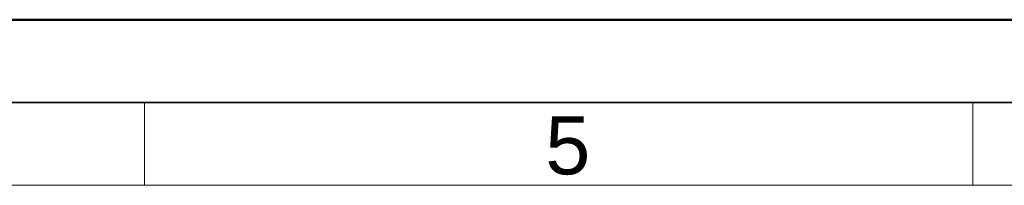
# Model space of a CAD drawing. Header units: millimetres. Extents: x 0 to 210, y 0 to 149.
# Tile 13 of 24: x 101.73 to 131.45, y 143.5 to 148.5. Entities that reach past the tile are written whole.
import ezdxf

# ---------------------------------------------------------------- set-up
doc = ezdxf.new("R2010")
doc.units = ezdxf.units.MM
doc.header["$LTSCALE"] = 0.5
doc.layers.get('0').update_dxf_attribs({"lineweight": 25})
doc.layers.add('001', color=7, linetype='Continuous', lineweight=50)
doc.layers.add('Symbole(DIN)', color=3, linetype='Continuous', lineweight=25, true_color=0x00ff00)
doc.styles.add('Aktuell-DIN', font='arial.ttf')

# ---------------------------------------------------------------- blocks, each defined once
blk = doc.blocks.new('Ränder Basler-A3')
at = {"layer": '001'}
blk.add_line((0, 297), (420, 297), dxfattribs=at)
at = {"layer": '001', "color": 7, "linetype": 'Continuous', "lineweight": 35}
blk.add_line((5, 292), (415, 292), dxfattribs=at)
at = {"layer": '001', "color": 7, "linetype": 'Continuous', "lineweight": 18}
for p, q in [((211, 292), (211, 287)), ((261, 292), (261, 287)), ((10, 287), (410, 287))]:
    blk.add_line(p, q, dxfattribs=at)
at = {"layer": 'Symbole(DIN)', "color": 250, "true_color": 0x3f3f3f, "insert": (235.194, 289.386), "char_height": 3.5, "attachment_point": 4, "style": 'Aktuell-DIN'}
blk.add_mtext('\\fArial|b0|i0;5', dxfattribs=at)

msp = doc.modelspace()

# ---------------------------------------------------------------- block references
at = {"xscale": 0.5, "yscale": 0.5, "zscale": 0.5}
msp.add_blockref('Ränder Basler-A3', (0, 0), dxfattribs=at)

doc.saveas('drawing.dxf')
